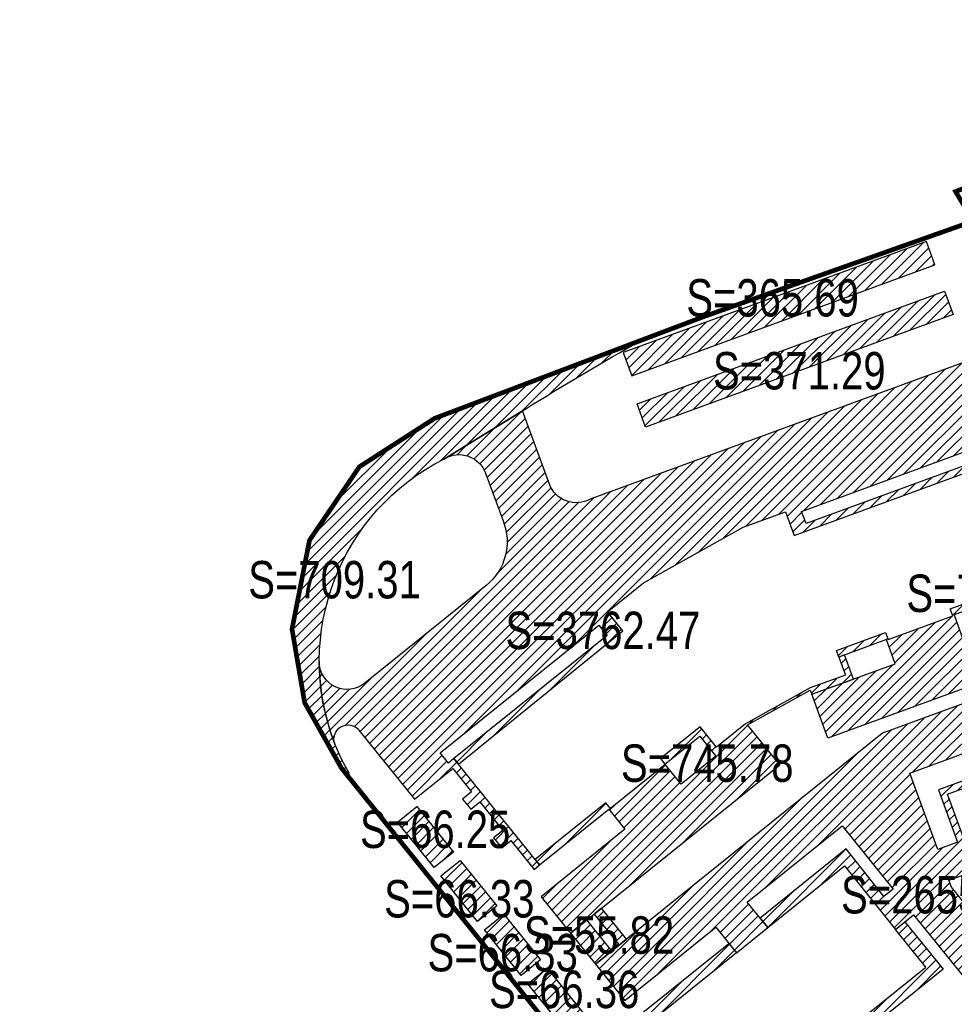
# Model space of a CAD drawing. Header units: millimetres. Extents: x 38389465 to 38395088, y 2473666 to 2480744.
# Tile 246 of 256: x 38394441 to 38394640, y 2478252 to 2478463. Entities that reach past the tile are written whole.
import ezdxf
from ezdxf.enums import TextEntityAlignment as Align

# ---------------------------------------------------------------- set-up
doc = ezdxf.new("R2010")
doc.units = ezdxf.units.MM
doc.header["$LTSCALE"] = 2
doc.linetypes.add('CENTER2', pattern=[1.125, 0.75, -0.125, 0.125, -0.125])
for name, color, linetype in [('MJZJ', 7, 'CONTINUOUS'), ('w-用地红线', 1, 'CONTINUOUS'), ('路面铺装', 143, 'CENTER2')]:
    doc.layers.add(name, color=color, linetype=linetype)
doc.styles.add('中等线体', font='txt', dxfattribs={"width": 0.8})
pattern_1 = [(45, (0, 0), (-1.131370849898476, 1.131370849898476), [])]

msp = doc.modelspace()

# ---------------------------------------------------------------- hatches: boundary and pattern name
at = {"layer": 'MJZJ', "linetype": 'ByBlock'}
h = msp.add_hatch(dxfattribs=at)
h.set_pattern_fill('411B', color=1, scale=2, style=0)
h.set_pattern_definition(pattern_1)
edge = h.paths.add_edge_path()
edge.add_line((38394927.7382295, 2478458.813973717), (38394934.06944188, 2478460.284452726))
edge.add_arc((38394933.16449486, 2478464.180742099), 3.999999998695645, 283.0756144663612, 373.0756144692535)
edge.add_line((38394937.06078424, 2478465.08568912), (38394932.67179152, 2478483.982691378))
edge.add_arc((38394926.82735745, 2478482.625270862), 6.000000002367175, 13.07561431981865, 103.0756144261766)
edge.add_line((38394925.46993692, 2478488.469704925), (38394853.49920769, 2478471.753878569))
edge.add_line((38394853.49920769, 2478471.753878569), (38394849.96812083, 2478470.70265645))
edge.add_line((38394849.96812083, 2478470.70265645), (38394805.38792431, 2478454.373204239))
edge.add_arc((38394793.04415881, 2478488.072282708), 35.88866724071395, 275.214419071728, 290.1174722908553, ccw=False)
edge.add_line((38394796.3058358, 2478452.33213862), (38394759.44121344, 2478448.937247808))
edge.add_arc((38394760.54164609, 2478436.987810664), 12.00000000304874, 95.26157098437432, 110.1174722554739)
edge.add_line((38394756.41429345, 2478448.255683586), (38394708.52294623, 2478430.713377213))
edge.add_arc((38394709.89873045, 2478426.957419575), 3.999999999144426, 110.1174723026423, 200.1174725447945)
edge.add_line((38394706.14277282, 2478425.581635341), (38394727.43304259, 2478367.458166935))
edge.add_line((38394727.43304259, 2478367.458166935), (38394707.24288757, 2478360.062637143))
edge.add_arc((38394708.61867179, 2478356.306679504), 4.000000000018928, 110.117472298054, 200.1168445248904)
edge.add_arc((39221712.04918649, 2781272.30781631), 880738.2265563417, 200.1168445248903, 200.1181000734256)
edge.add_line((38394711.50086421, 2478336.808423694), (38394765.08065303, 2478356.540868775))
edge.add_line((38394765.08065303, 2478356.540868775), (38394757.65141826, 2478376.823040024))
edge.add_line((38394757.65141826, 2478376.823040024), (38394738.12043855, 2478369.668962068))
edge.add_line((38394738.12043855, 2478369.668962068), (38394725.10145988, 2478405.211405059))
edge.add_line((38394725.10145988, 2478405.211405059), (38394726.79164084, 2478405.830507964))
edge.add_line((38394726.79164084, 2478405.830507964), (38394722.95664233, 2478416.300239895))
edge.add_line((38394722.95664233, 2478416.300239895), (38394725.45816468, 2478421.687295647))
edge.add_line((38394725.45816468, 2478421.687295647), (38394731.84094962, 2478424.027400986))
edge.add_line((38394731.84094962, 2478424.027400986), (38394731.22246996, 2478425.71588911))
edge.add_line((38394731.22246996, 2478425.71588911), (38394759.39215229, 2478436.034270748))
edge.add_line((38394759.39215229, 2478436.034270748), (38394760.83672571, 2478432.090515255))
edge.add_line((38394760.83672571, 2478432.090515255), (38394772.10397817, 2478436.219561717))
edge.add_line((38394772.10397817, 2478436.219561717), (38394771.48487527, 2478437.909742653))
edge.add_line((38394771.48487527, 2478437.909742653), (38394774.25489403, 2478438.924383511))
edge.add_line((38394774.25489403, 2478438.924383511), (38394774.35807786, 2478438.642686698))
edge.add_line((38394774.35807786, 2478438.642686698), (38394781.07185214, 2478441.101900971))
edge.add_line((38394781.07185214, 2478441.101900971), (38394783.13552846, 2478435.467964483))
edge.add_line((38394783.13552846, 2478435.467964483), (38394783.41722528, 2478435.571148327))
edge.add_line((38394783.41722528, 2478435.571148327), (38394784.8274041, 2478431.721291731))
edge.add_line((38394784.8274041, 2478431.721291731), (38394783.20140494, 2478431.123849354))
edge.add_line((38394783.20140494, 2478431.123849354), (38394789.03303351, 2478415.583207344))
edge.add_line((38394789.03303351, 2478415.583207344), (38394804.05835608, 2478421.08689072))
edge.add_line((38394804.05835608, 2478421.08689072), (38394799.72525628, 2478432.916463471))
edge.add_line((38394799.72525628, 2478432.916463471), (38394839.16281149, 2478447.362197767))
edge.add_line((38394839.16281149, 2478447.362197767), (38394837.78702728, 2478451.118155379))
edge.add_line((38394837.78702728, 2478451.118155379), (38394857.2877571, 2478458.261152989))
edge.add_line((38394857.2877571, 2478458.261152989), (38394875.16093719, 2478462.412354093))
edge.add_line((38394875.16093719, 2478462.412354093), (38394876.11113151, 2478458.321250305))
edge.add_line((38394876.11113151, 2478458.321250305), (38394925.20437838, 2478469.723582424))
edge.add_line((38394925.20437838, 2478469.723582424), (38394927.7382295, 2478458.813973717))
h = msp.add_hatch(dxfattribs=at)
h.set_pattern_fill('411B', color=256, scale=2, style=0)
h.set_pattern_definition(pattern_1)
h.paths.add_polyline_path([(38394569.63291148, 2478391.881066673), (38394571.455832, 2478386.904496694), (38394636.24683286, 2478410.632689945), (38394634.42388921, 2478415.609322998)])
h = msp.add_hatch(dxfattribs=at)
h.set_pattern_fill('411B', color=256, scale=2, style=0)
h.set_pattern_definition(pattern_1)
h.paths.add_polyline_path([(38394638.30955727, 2478404.99840512), (38394640.13250089, 2478400.021772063), (38394574.4035795, 2478375.947154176), (38394572.58006316, 2478380.932692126)])
h = msp.add_hatch(dxfattribs=at)
h.set_pattern_fill('411B', color=256, scale=2, style=0)
h.set_pattern_definition(pattern_1)
edge = h.paths.add_edge_path()
edge.add_line((38394573.55587491, 2478394.514658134), (38394529.3501123, 2478377.810354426))
edge.add_line((38394529.3501123, 2478377.810354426), (38394513.24386559, 2478367.444422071))
edge.add_line((38394513.24386559, 2478367.444422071), (38394504.85286706, 2478355.071421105))
edge.add_line((38394504.85286706, 2478355.071421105), (38394502.57756191, 2478351.716970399))
edge.add_line((38394502.57756191, 2478351.716970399), (38394498.8468696, 2478332.724420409))
edge.add_line((38394498.8468696, 2478332.724420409), (38394501.54487146, 2478316.99142072))
edge.add_line((38394501.54487146, 2478316.99142072), (38394509.41687308, 2478303.000421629))
edge.add_line((38394509.41687308, 2478303.000421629), (38394510.86283991, 2478301.204343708))
edge.add_line((38394510.86283991, 2478301.204343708), (38394511.10687426, 2478301.79541948))
edge.add_line((38394511.10687426, 2478301.79541948), (38394509.44431602, 2478304.908574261))
edge.add_line((38394509.44431602, 2478304.908574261), (38394507.94169749, 2478308.369577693))
edge.add_arc((38394553.09976907, 2478325.844692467), 48.42139057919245, 116.58913819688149, 201.1552689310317, ccw=False)
edge.add_line((38394531.42685962, 2478369.14499341), (38394548.58570726, 2478379.698848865))
edge.add_arc((38394885.79521047, 2477839.824924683), 636.5328766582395, 119.37551209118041, 121.98922413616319, ccw=False)
h = msp.add_hatch(dxfattribs=at)
h.set_pattern_fill('411B', color=256, scale=2, style=0)
h.set_pattern_definition(pattern_1)
edge = h.paths.add_edge_path()
edge.add_line((38394533.22277644, 2478302.926342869), (38394537.23618414, 2478297.941197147))
edge.add_line((38394537.23618414, 2478297.941197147), (38394535.29184248, 2478296.375843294))
edge.add_line((38394535.29184248, 2478296.375843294), (38394537.04773833, 2478294.194827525))
edge.add_line((38394537.04773833, 2478294.194827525), (38394538.99218325, 2478295.760264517))
edge.add_line((38394538.99218325, 2478295.760264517), (38394543.88378145, 2478289.684496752))
edge.add_line((38394543.88378145, 2478289.684496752), (38394541.93923619, 2478288.118987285))
edge.add_line((38394541.93923619, 2478288.118987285), (38394543.69518133, 2478285.938002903))
edge.add_line((38394543.69518133, 2478285.938002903), (38394545.63953336, 2478287.503365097))
edge.add_line((38394545.63953336, 2478287.503365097), (38394550.59384505, 2478281.350045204))
edge.add_line((38394550.59384505, 2478281.350045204), (38394551.76441718, 2478282.292476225))
edge.add_line((38394551.76441718, 2478282.292476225), (38394533.45278702, 2478305.037238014))
edge.add_line((38394533.45278702, 2478305.037238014), (38394532.28207123, 2478304.094703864))
edge.add_line((38394532.28207123, 2478304.094703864), (38394530.52597669, 2478306.276000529))
edge.add_line((38394530.52597669, 2478306.276000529), (38394564.41285896, 2478333.557529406))
edge.add_line((38394564.41285896, 2478333.557529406), (38394566.16884931, 2478331.376684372))
edge.add_line((38394566.16884931, 2478331.376684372), (38394533.45279521, 2478305.037244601))
edge.add_line((38394533.45279521, 2478305.037244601), (38394534.39340095, 2478303.868890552))
edge.add_line((38394534.39340095, 2478303.868890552), (38394569.57133206, 2478332.326197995))
edge.add_line((38394569.57133206, 2478332.326197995), (38394566.25132684, 2478336.449953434))
edge.add_line((38394566.25132684, 2478336.449953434), (38394573.9420218, 2478342.641671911))
edge.add_line((38394573.9420218, 2478342.641671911), (38394595.28285346, 2478354.517204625))
edge.add_line((38394595.28285346, 2478354.517204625), (38394604.2922774, 2478357.827841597))
edge.add_line((38394604.2922774, 2478357.827841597), (38394606.17863508, 2478352.757275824))
edge.add_line((38394606.17863508, 2478352.757275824), (38394655.86343116, 2478370.956067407))
edge.add_line((38394655.86343116, 2478370.956067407), (38394655.34754574, 2478372.364563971))
edge.add_line((38394655.34754574, 2478372.364563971), (38394608.71413038, 2478355.283529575))
edge.add_line((38394608.71413038, 2478355.283529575), (38394607.7511204, 2478357.912704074))
edge.add_line((38394607.7511204, 2478357.912704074), (38394654.38268965, 2478374.993073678))
edge.add_line((38394654.38268965, 2478374.993073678), (38394650.01874823, 2478386.917929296))
edge.add_line((38394650.01874823, 2478386.917929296), (38394650.01655436, 2478386.918422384))
edge.add_line((38394650.01655436, 2478386.918422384), (38394648.19361073, 2478391.895055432))
edge.add_line((38394648.19361073, 2478391.895055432), (38394562.56610242, 2478360.532302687))
edge.add_arc((38394559.59193861, 2478365.901827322), 6.138195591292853, 200.7231791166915, 298.98193880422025, ccw=False)
edge.add_line((38394553.85087842, 2478363.729806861), (38394548.10887498, 2478379.405564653))
edge.add_line((38394548.10887498, 2478379.405564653), (38394531.42683489, 2478369.144978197))
edge.add_arc((38394534.56987301, 2478364.034076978), 5.999999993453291, 20.117811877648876, 121.59016440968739, ccw=False)
edge.add_line((38394540.20379723, 2478366.097786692), (38394543.95806932, 2478355.848629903))
edge.add_arc((38394532.80136991, 2478351.390479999), 12.01445140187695, -51.13881140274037, 21.781352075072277, ccw=False)
edge.add_line((38394540.33966614, 2478342.035207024), (38394514.4103419, 2478321.159710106))
edge.add_arc((38394510.6476781, 2478325.833291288), 5.999999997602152, 180.0227111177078, 308.8372706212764, ccw=False)
edge.add_arc((38394552.92188906, 2478325.870596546), 48.27422680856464, 180.0470996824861, 201.5502265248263)
edge.add_arc((38394510.81249667, 2478309.24124958), 3.0002154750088, 39.14389327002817, 201.5615974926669, ccw=False)
edge.add_line((38394513.13935287, 2478311.135196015), (38394525.04719486, 2478296.344068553))
edge.add_line((38394525.04719486, 2478296.344068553), (38394533.22277644, 2478302.926342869))
h = msp.add_hatch(dxfattribs=at)
h.set_pattern_fill('411B', color=256, scale=2, style=0)
h.set_pattern_definition(pattern_1)
h.paths.add_polyline_path([(38394615.70531999, 2478326.747124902), (38394615.189702, 2478328.15571817), (38394625.70614008, 2478332.007694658), (38394626.25643737, 2478330.505305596), (38394640.06003971, 2478335.561194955), (38394639.50974385, 2478337.063584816), (38394657.67885687, 2478343.718709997), (38394648.66773927, 2478368.320329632), (38394650.0762282, 2478368.836234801), (38394652.27741908, 2478362.826677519), (38394656.21804332, 2478364.270044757), (38394657.18092825, 2478361.64111886), (38394653.24043815, 2478360.197496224), (38394655.92314985, 2478352.873325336), (38394659.86363217, 2478354.316640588), (38394660.82661544, 2478351.687446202), (38394656.88616695, 2478350.244143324), (38394659.60313164, 2478342.826463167), (38394640.35391155, 2478335.775462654), (38394642.24554094, 2478330.610994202), (38394660.08640341, 2478337.145767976), (38394663.52576163, 2478327.755836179), (38394613.38352898, 2478309.38967509), (38394609.96305597, 2478318.786526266), (38394627.78504306, 2478325.314385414), (38394625.89343738, 2478330.478846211)])
h = msp.add_hatch(dxfattribs=at)
h.set_pattern_fill('411B', color=256, scale=2, style=0)
h.set_pattern_definition(pattern_1)
edge = h.paths.add_edge_path()
edge.add_arc((38394602.2262174, 2478228.257613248), 12.08361730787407, 267.5729754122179, 308.7571562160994)
edge.add_line((38394609.79081408, 2478218.83473235), (38394635.06656829, 2478239.18346085))
edge.add_arc((38394696.26961475, 2478162.644666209), 97.99999990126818, 110.30598508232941, 128.6470301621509, ccw=False)
edge.add_line((38394662.26031993, 2478254.55422962), (38394701.9189313, 2478269.090252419))
edge.add_line((38394701.9189313, 2478269.090252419), (38394702.04523514, 2478272.322128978))
edge.add_line((38394702.04523514, 2478272.322128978), (38394661.53187566, 2478257.482815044))
edge.add_line((38394661.53187566, 2478257.482815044), (38394657.29524974, 2478255.825057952))
edge.add_line((38394657.29524974, 2478255.825057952), (38394646.46118533, 2478269.272186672))
edge.add_line((38394646.46118533, 2478269.272186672), (38394639.82099907, 2478277.519936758))
edge.add_line((38394639.82099907, 2478277.519936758), (38394639.26277869, 2478279.038887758))
edge.add_line((38394639.26277869, 2478279.038887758), (38394642.45549516, 2478280.208284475))
edge.add_line((38394642.45549516, 2478280.208284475), (38394644.89662865, 2478281.102426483))
edge.add_line((38394644.89662865, 2478281.102426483), (38394638.91242361, 2478297.440904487))
edge.add_line((38394638.91242361, 2478297.440904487), (38394658.63093439, 2478304.663584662))
edge.add_line((38394658.63093439, 2478304.663584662), (38394658.11525206, 2478306.071531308))
edge.add_line((38394658.11525206, 2478306.071531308), (38394636.98983414, 2478298.332176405))
edge.add_line((38394636.98983414, 2478298.332176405), (38394641.08057266, 2478287.159440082))
edge.add_line((38394641.08057266, 2478287.159440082), (38394636.85627253, 2478285.61219336))
edge.add_line((38394636.85627253, 2478285.61219336), (38394630.87560042, 2478301.940597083))
edge.add_line((38394630.87560042, 2478301.940597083), (38394656.22103287, 2478311.243241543))
edge.add_line((38394656.22103287, 2478311.243241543), (38394658.63093439, 2478304.663584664))
edge.add_line((38394658.63093439, 2478304.663584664), (38394666.70635511, 2478307.621525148))
edge.add_line((38394666.70635511, 2478307.621525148), (38394664.29911621, 2478314.194432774))
edge.add_line((38394664.29911621, 2478314.194432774), (38394684.01776399, 2478321.417050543))
edge.add_line((38394684.01776399, 2478321.417050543), (38394680.57863765, 2478330.806458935))
edge.add_line((38394680.57863765, 2478330.806458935), (38394625.04632569, 2478310.466887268))
edge.add_line((38394625.04632569, 2478310.466887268), (38394563.70902981, 2478261.078400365))
edge.add_line((38394563.70902981, 2478261.078400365), (38394569.9803666, 2478253.288634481))
edge.add_line((38394569.9803666, 2478253.288634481), (38394589.45124797, 2478268.964043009))
edge.add_line((38394589.45124797, 2478268.964043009), (38394593.84086169, 2478263.511802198))
edge.add_line((38394593.84086169, 2478263.511802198), (38394600.53965445, 2478268.90494784))
edge.add_line((38394600.53965445, 2478268.90494784), (38394596.15675789, 2478274.34884542))
edge.add_line((38394596.15675789, 2478274.34884542), (38394616.40758679, 2478290.655490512))
edge.add_line((38394616.40758679, 2478290.655490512), (38394627.30878683, 2478277.1049216))
edge.add_line((38394627.30878683, 2478277.1049216), (38394625.3639507, 2478275.539149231))
edge.add_line((38394625.3639507, 2478275.539149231), (38394617.29190194, 2478285.729962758))
edge.add_line((38394617.29190194, 2478285.729962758), (38394598.90915392, 2478270.930156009))
edge.add_line((38394598.90915392, 2478270.930156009), (38394600.53965445, 2478268.904947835))
edge.add_line((38394600.53965445, 2478268.904947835), (38394616.89716413, 2478282.074251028))
edge.add_line((38394616.89716413, 2478282.074251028), (38394627.80891223, 2478268.520884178))
edge.add_line((38394627.80891223, 2478268.520884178), (38394631.70381955, 2478271.65608509))
edge.add_line((38394631.70381955, 2478271.65608509), (38394648.0284581, 2478251.37900247))
edge.add_arc((38394696.30551604, 2478162.584614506), 101.0698652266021, 118.5327009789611, 128.643194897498)
edge.add_line((38394633.19055857, 2478241.525223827), (38394601.71451363, 2478216.184835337))
h = msp.add_hatch(dxfattribs=at)
h.set_pattern_fill('411B', color=256, scale=2, style=0)
h.set_pattern_definition(pattern_1)
h.paths.add_polyline_path([(38394550.82273673, 2478283.459203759), (38394551.76303791, 2478282.291365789), (38394566.56177128, 2478294.20571069), (38394570.01040322, 2478289.922214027), (38394552.09760673, 2478275.501106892), (38394558.36865593, 2478267.711732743), (38394603.07656737, 2478303.704713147), (38394596.20255861, 2478312.243122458), (38394609.60983215, 2478319.692460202), (38394609.96305597, 2478318.786526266), (38394618.81765031, 2478322.029799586), (38394616.92601147, 2478327.194240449), (38394615.70531999, 2478326.747124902), (38394617.11576551, 2478322.89727733), (38394609.60009696, 2478320.144514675), (38394595.78195365, 2478312.46702141), (38394589.57984214, 2478307.47374985), (38394586.06387689, 2478311.841572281), (38394577.61218564, 2478305.037092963), (38394578.55729552, 2478303.863212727), (38394585.99607927, 2478309.852119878), (38394589.44495156, 2478305.568297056), (38394585.72547624, 2478302.573949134), (38394582.00608437, 2478299.579495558), (38394578.61999594, 2478303.785314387), (38394566.89717197, 2478294.347357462), (38394565.89376508, 2478295.59355063)])
h = msp.add_hatch(dxfattribs=at)
h.set_pattern_fill('411B', color=256, scale=2, style=0)
h.set_pattern_definition(pattern_1)
h.paths.add_polyline_path([(38394521.39300059, 2478291.470093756), (38394525.52141461, 2478294.793752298), (38394533.36014421, 2478285.057035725), (38394529.23173019, 2478281.733377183)])
h = msp.add_hatch(dxfattribs=at)
h.set_pattern_fill('411B', color=256, scale=2, style=0)
h.set_pattern_definition(pattern_1)
h.paths.add_polyline_path([(38394530.67429688, 2478279.94163871), (38394534.80757177, 2478283.26921059), (38394542.64630134, 2478273.532494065), (38394538.51302645, 2478270.204922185)])
h = msp.add_hatch(dxfattribs=at)
h.set_pattern_fill('411B', color=256, scale=2, style=0)
h.set_pattern_definition(pattern_1)
h.paths.add_polyline_path([(38394539.95547897, 2478268.413194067), (38394544.08876135, 2478271.74077198), (38394551.92733724, 2478262.004246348), (38394547.79405485, 2478258.676668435)])
h = msp.add_hatch(dxfattribs=at)
h.set_pattern_fill('411B', color=256, scale=2, style=0)
h.set_pattern_definition(pattern_1)
h.paths.add_polyline_path([(38394558.37194406, 2478267.714379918), (38394563.70898269, 2478261.078362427), (38394570.32978657, 2478266.408567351), (38394564.98946136, 2478273.041941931), (38394563.43157132, 2478271.787749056), (38394568.61014273, 2478265.355328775), (38394567.05668872, 2478264.09569218), (38394561.87871742, 2478270.527365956)])
h = msp.add_hatch(dxfattribs=at)
h.set_pattern_fill('411B', color=256, scale=2, style=0)
h.set_pattern_definition(pattern_1)
h.paths.add_polyline_path([(38394573.8275964, 2478250.737190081), (38394592.2103677, 2478265.53701352), (38394593.84003278, 2478263.512831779), (38394577.48330245, 2478250.342459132), (38394594.91697767, 2478228.688199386), (38394634.33084612, 2478260.419996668), (38394627.80891223, 2478268.520884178), (38394629.83425628, 2478270.15118241), (38394637.98655251, 2478260.025265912), (38394594.52224723, 2478225.032492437)])
h = msp.add_hatch(dxfattribs=at)
h.set_pattern_fill('411B', color=256, scale=2, style=0)
h.set_pattern_definition(pattern_1)
edge = h.paths.add_edge_path()
edge.add_arc((38394622.32162972, 2478203.264929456), 11.9865349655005, 128.8217543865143, 170.270410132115)
edge.add_line((38394610.5075052, 2478205.290634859), (38394641.71188419, 2478230.41231352))
edge.add_arc((38394695.27208748, 2478164.336223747), 85.057304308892, 112.0244543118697, 129.0276619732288, ccw=False)
edge.add_line((38394663.37540367, 2478243.186376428), (38394704.68317211, 2478258.377868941))
edge.add_line((38394704.68317211, 2478258.377868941), (38394703.55666002, 2478261.01229514))
edge.add_arc((38394704.87880857, 2478253.052323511), 8.0690287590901, 99.43071000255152, 110.422882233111)
edge.add_line((38394702.0631505, 2478260.614154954), (38394665.31435343, 2478247.153619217))
edge.add_arc((38394696.26949826, 2478162.644572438), 89.99999988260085, 110.1174722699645, 128.6311621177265)
edge.add_line((38394640.08208802, 2478232.950865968), (38394614.80727491, 2478212.603638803))
h = msp.add_hatch(dxfattribs=at)
h.set_pattern_fill('411B', color=256, scale=2, style=0)
h.set_pattern_definition(pattern_1)
h.paths.add_polyline_path([(38394549.23633024, 2478256.884716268), (38394553.3711876, 2478260.213562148), (38394561.2101225, 2478250.476590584), (38394557.07526513, 2478247.147744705)])

# ---------------------------------------------------------------- linework, layer by layer
at = {"layer": 'w-用地红线', "linetype": 'CENTER2', "ltscale": 10, "const_width": 1, "flags": 128}
msp.add_lwpolyline([(38394644.46617416, 2478419.97604713), (38394644.45950175, 2478419.987131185), (38394640.65995327, 2478426.298398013), (38394659.42195328, 2478433.594398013), (38394678.42895328, 2478440.222398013), (38394678.83795327, 2478440.357398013), (38394679.44195327, 2478440.555398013), (38394680.04495327, 2478440.752398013), (38394680.64995328, 2478440.949398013), (38394681.25395327, 2478441.145398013), (38394681.85895327, 2478441.341398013), (38394682.46395327, 2478441.536398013), (38394683.06995327, 2478441.730398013), (38394683.67595328, 2478441.924398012), (38394684.28195328, 2478442.117398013), (38394684.87395328, 2478442.305398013), (38394685.48195327, 2478442.497398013), (38394686.08895327, 2478442.689398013), (38394686.69695327, 2478442.880398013), (38394687.30495327, 2478443.071398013), (38394687.91395327, 2478443.261398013), (38394688.52295327, 2478443.450398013), (38394689.13195328, 2478443.639398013), (38394689.74195328, 2478443.827398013), (38394690.35195328, 2478444.015398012), (38394690.96195327, 2478444.203398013), (38394691.57295328, 2478444.390398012), (38394692.18395327, 2478444.576398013), (38394692.79595327, 2478444.762398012), (38394693.40695328, 2478444.947398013), (38394694.01995327, 2478445.132398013), (38394694.63195328, 2478445.316398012), (38394695.24495327, 2478445.500398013), (38394695.85795327, 2478445.683398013), (38394696.47195327, 2478445.866398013), (38394697.08495327, 2478446.049398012), (38394697.69995327, 2478446.230398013), (38394698.31395327, 2478446.412398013), (38394698.92895328, 2478446.593398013), (38394699.54395327, 2478446.773398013), (38394700.15995327, 2478446.953398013), (38394700.77595327, 2478447.132398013), (38394701.39195327, 2478447.311398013), (38394702.00795327, 2478447.490398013), (38394702.62495327, 2478447.668398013), (38394703.24195328, 2478447.846398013), (38394703.46395327, 2478447.910398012), (38394703.85995328, 2478448.023398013), (38394704.47795327, 2478448.200398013), (38394705.09595327, 2478448.376398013), (38394705.71395327, 2478448.552398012), (38394706.33295327, 2478448.727398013), (38394706.95195327, 2478448.902398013), (38394707.57195327, 2478449.077398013), (38394708.19095327, 2478449.251398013), (38394708.81095327, 2478449.424398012), (38394709.43195327, 2478449.598398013), (38394710.05195327, 2478449.771398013), (38394710.67295327, 2478449.943398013), (38394711.29395327, 2478450.115398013), (38394711.91595327, 2478450.287398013), (38394712.53795327, 2478450.458398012), (38394713.15995327, 2478450.629398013), (38394713.78295327, 2478450.799398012), (38394714.40495327, 2478450.969398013), (38394715.02795327, 2478451.139398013), (38394715.65195327, 2478451.308398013), (38394716.27495328, 2478451.477398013), (38394716.89895327, 2478451.645398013), (38394717.52395327, 2478451.813398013), (38394718.14795327, 2478451.981398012), (38394718.77295327, 2478452.148398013), (38394719.39795327, 2478452.315398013), (38394720.02295327, 2478452.482398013), (38394720.64895327, 2478452.648398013), (38394721.27495328, 2478452.814398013), (38394721.90095327, 2478452.980398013), (38394722.52795327, 2478453.145398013), (38394723.15495327, 2478453.310398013), (38394723.78195328, 2478453.475398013), (38394724.40895327, 2478453.639398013), (38394725.03695327, 2478453.803398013), (38394725.66495328, 2478453.966398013), (38394726.29295328, 2478454.129398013), (38394726.92195328, 2478454.292398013), (38394727.54995327, 2478454.455398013), (38394728.17895328, 2478454.617398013), (38394728.80895327, 2478454.779398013), (38394729.43795327, 2478454.941398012), (38394730.06795327, 2478455.102398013), (38394730.69795328, 2478455.263398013), (38394731.32895327, 2478455.424398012), (38394731.95895328, 2478455.584398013), (38394732.58995327, 2478455.744398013), (38394733.22095327, 2478455.904398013), (38394733.85295327, 2478456.064398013), (38394734.48395327, 2478456.223398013), (38394735.11595327, 2478456.382398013), (38394735.74895328, 2478456.541398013), (38394737.01395328, 2478456.858398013), (38394737.64695327, 2478457.016398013), (38394738.91395327, 2478457.331398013), (38394739.54695328, 2478457.488398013), (38394740.81595327, 2478457.802398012), (38394741.44995327, 2478457.958398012), (38394742.71995328, 2478458.271398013), (38394743.35495327, 2478458.427398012), (38394744.62595327, 2478458.737398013), (38394745.26195327, 2478458.893398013), (38394746.53495327, 2478459.202398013), (38394747.80895327, 2478459.511398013), (38394749.08295327, 2478459.819398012), (38394750.35895327, 2478460.127398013), (38394751.63495328, 2478460.433398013), (38394752.91295327, 2478460.739398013), (38394754.19095327, 2478461.044398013), (38394755.46995328, 2478461.349398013), (38394756.74995327, 2478461.653398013), (38394758.03095327, 2478461.956398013), (38394759.31295327, 2478462.259398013), (38394760.59595327, 2478462.562398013), (38394761.87995327, 2478462.863398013), (38394763.16395327, 2478463.165398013), (38394763.44595327, 2478463.231398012), (38394762.13095327, 2478457.122398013), (38394762.34995327, 2478456.148398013), (38394762.53295327, 2478455.332398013), (38394811.89195327, 2478471.863398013), (38394834.61795327, 2478478.092398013), (38394836.26495327, 2478478.543398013), (38394844.95695327, 2478480.925398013), (38394844.97295327, 2478480.929398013), (38394874.95395327, 2478488.659398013), (38394883.89395327, 2478490.964398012), (38394887.06495328, 2478491.693398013), (38394890.54395327, 2478492.493398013), (38394892.15395328, 2478492.762398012), (38394899.71195327, 2478494.565398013), (38394903.96395327, 2478495.580398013), (38394936.70195327, 2478503.108398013), (38394938.00995328, 2478497.475398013), (38394938.97795327, 2478493.307398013), (38394939.50295328, 2478491.048398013), (38394940.09795327, 2478488.487398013), (38394941.18095327, 2478483.824398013), (38394942.20895328, 2478479.399398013), (38394967.53695327, 2478370.344398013), (38394969.84995327, 2478360.387398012), (38394970.51795328, 2478357.513398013), (38394970.75395327, 2478356.496398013), (38394970.87395328, 2478355.980398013), (38394983.50095327, 2478301.615398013), (38394985.15395328, 2478294.496398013), (38394986.69695327, 2478287.854398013), (38395007.18195327, 2478199.652398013), (38395011.85495327, 2478179.535398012), (38395012.62495327, 2478176.220398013), (38395013.14395327, 2478173.982398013), (38395025.98495328, 2478118.698398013), (38395029.20895328, 2478104.816398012), (38395029.76895327, 2478102.404398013), (38395037.13995327, 2478070.670398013), (38395042.30195327, 2478048.443398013), (38395044.66595327, 2478038.264398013), (38395045.66795328, 2478029.072398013), (38395024.69195327, 2478008.460398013), (38394916.58595327, 2477902.228398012), (38394907.76995327, 2477893.565398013), (38394899.13695327, 2477885.082398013), (38394871.06095327, 2477857.492398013), (38394864.17195328, 2477865.181398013), (38394854.74295327, 2477875.706398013), (38394840.78095327, 2477891.969398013), (38394838.81295327, 2477894.261398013), (38394837.05995327, 2477896.392398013), (38394823.27695327, 2477913.146398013), (38394819.13095327, 2477918.296398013), (38394720.04095327, 2478041.379398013), (38394714.79095327, 2478047.899398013), (38394707.03790148, 2478057.530444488), (38394654.51889393, 2478122.766438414), (38394641.19789201, 2478139.312436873), (38394608.20288727, 2478180.296433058), (38394510.55687325, 2478301.585421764), (38394509.41687308, 2478303.000421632), (38394501.54487146, 2478316.991420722), (38394498.84686965, 2478332.72442041), (38394498.94686959, 2478333.234420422), (38394500.4698687, 2478340.988420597), (38394502.57786745, 2478351.717420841), (38394504.85286706, 2478355.071421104), (38394506.95886671, 2478358.177421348), (38394513.24386563, 2478367.444422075), (38394529.3501097, 2478377.81035345), (38394586.95966909, 2478399.588899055), (38394644.46285955, 2478419.981437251)], close=True, dxfattribs=at)
at = {"layer": '路面铺装', "color": 2, "linetype": 'ByBlock', "flags": 128}
msp.add_lwpolyline([(38394796.3058358, 2478452.33213862), (38394759.44121344, 2478448.937247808, 0.06491203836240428), (38394756.41429345, 2478448.255683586), (38394708.52294623, 2478430.713377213, 0.4142135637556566), (38394706.14277282, 2478425.581635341), (38394727.43304259, 2478367.458166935), (38394707.24288757, 2478360.062637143, 0.4142103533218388), (38394704.86269908, 2478354.930936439, 5.478363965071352e-06), (38394711.50086421, 2478336.808423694), (38394765.08065303, 2478356.540868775), (38394757.65141826, 2478376.823040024), (38394738.12043855, 2478369.668962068), (38394725.10145988, 2478405.211405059), (38394726.79164084, 2478405.830507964), (38394722.95664233, 2478416.300239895), (38394725.45816468, 2478421.687295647), (38394731.84094962, 2478424.027400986), (38394731.22246996, 2478425.71588911), (38394759.39215229, 2478436.034270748), (38394760.83672571, 2478432.090515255), (38394772.10397817, 2478436.219561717)], format="xyb", dxfattribs=at)
at = {"layer": '路面铺装', "linetype": 'ByBlock', "flags": 128}
for points in [[(38394569.63291148, 2478391.881066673), (38394571.455832, 2478386.904496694), (38394636.24683286, 2478410.632689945), (38394634.42388921, 2478415.609322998)], [(38394638.30955727, 2478404.99840512), (38394640.13250089, 2478400.021772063), (38394574.4035795, 2478375.947154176), (38394572.58006316, 2478380.932692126)], [(38394550.82273673, 2478283.459203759), (38394551.76303791, 2478282.291365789), (38394566.56177128, 2478294.20571069), (38394570.01040322, 2478289.922214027), (38394552.09760673, 2478275.501106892), (38394558.36865593, 2478267.711732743), (38394603.07656737, 2478303.704713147), (38394596.20255861, 2478312.243122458), (38394609.60983215, 2478319.692460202), (38394609.96305597, 2478318.786526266), (38394618.81765031, 2478322.029799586), (38394616.92601147, 2478327.194240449), (38394615.70531999, 2478326.747124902), (38394617.11576551, 2478322.89727733), (38394609.60009696, 2478320.144514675), (38394595.78195365, 2478312.46702141), (38394595.78195365, 2478312.46702141), (38394589.57984214, 2478307.47374985), (38394586.06387689, 2478311.841572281), (38394577.61218564, 2478305.037092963), (38394578.55729552, 2478303.863212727), (38394585.99607927, 2478309.852119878), (38394589.44495156, 2478305.568297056), (38394585.72547624, 2478302.573949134), (38394582.00608437, 2478299.579495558), (38394578.61999594, 2478303.785314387), (38394566.89717197, 2478294.347357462), (38394565.89376508, 2478295.59355063)], [(38394521.39300059, 2478291.470093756), (38394525.52141461, 2478294.793752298), (38394533.36014421, 2478285.057035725), (38394529.23173019, 2478281.733377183)], [(38394530.67429688, 2478279.94163871), (38394534.80757177, 2478283.26921059), (38394542.64630134, 2478273.532494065), (38394538.51302645, 2478270.204922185)], [(38394539.95547897, 2478268.413194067), (38394544.08876135, 2478271.74077198), (38394551.92733724, 2478262.004246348), (38394547.79405485, 2478258.676668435)], [(38394558.37194406, 2478267.714379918), (38394563.70898269, 2478261.078362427), (38394570.32978657, 2478266.408567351), (38394564.98946136, 2478273.041941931), (38394563.43157132, 2478271.787749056), (38394568.61014273, 2478265.355328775), (38394567.05668872, 2478264.09569218), (38394561.87871742, 2478270.527365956)], [(38394573.8275964, 2478250.737190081), (38394592.2103677, 2478265.53701352), (38394593.84003278, 2478263.512831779), (38394577.48330245, 2478250.342459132), (38394594.91697767, 2478228.688199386), (38394634.33084612, 2478260.419996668), (38394627.80891223, 2478268.520884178), (38394629.83425628, 2478270.15118241), (38394637.98655251, 2478260.025265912), (38394594.52224723, 2478225.032492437)], [(38394549.23633024, 2478256.884716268), (38394553.3711876, 2478260.213562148), (38394561.2101225, 2478250.476590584), (38394557.07526513, 2478247.147744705)]]:
    msp.add_lwpolyline(points, close=True, dxfattribs=at)
msp.add_lwpolyline([(38394573.55587491, 2478394.514658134), (38394529.3501123, 2478377.810354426), (38394513.24386559, 2478367.444422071), (38394504.85286706, 2478355.071421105), (38394502.57756191, 2478351.716970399), (38394498.8468696, 2478332.724420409), (38394501.54487146, 2478316.99142072), (38394509.41687308, 2478303.000421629), (38394510.86283991, 2478301.204343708), (38394511.10687426, 2478301.79541948), (38394509.44431602, 2478304.908574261), (38394507.94169749, 2478308.369577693, -0.3867009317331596), (38394531.42685962, 2478369.14499341), (38394548.58570726, 2478379.698848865, -0.01140496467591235)], format="xyb", close=True, dxfattribs=at)
for points in [[(38394648.19361073, 2478391.895055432), (38394562.56610242, 2478360.532302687, -0.4570904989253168), (38394553.85087842, 2478363.729806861), (38394548.10887498, 2478379.405564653), (38394531.42683489, 2478369.144978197, -0.4741525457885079), (38394540.20379723, 2478366.097786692), (38394543.95806932, 2478355.848629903, -0.3293643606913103), (38394540.33966614, 2478342.035207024), (38394514.4103419, 2478321.159710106, -0.6298223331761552), (38394504.64767856, 2478325.830912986), (38394504.64767856, 2478325.830912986, 0.09410138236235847), (38394508.02222724, 2478308.138666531, -0.8572376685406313), (38394513.13935287, 2478311.135196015), (38394513.13935287, 2478311.135196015), (38394525.04719486, 2478296.344068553), (38394533.22277644, 2478302.926342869), (38394537.23618414, 2478297.941197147), (38394535.29184248, 2478296.375843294), (38394537.04773833, 2478294.194827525), (38394538.99218325, 2478295.760264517), (38394543.88378145, 2478289.684496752), (38394541.93923619, 2478288.118987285), (38394543.69518133, 2478285.938002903), (38394545.63953336, 2478287.503365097), (38394550.59384505, 2478281.350045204), (38394551.76441718, 2478282.292476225), (38394551.76441718, 2478282.292476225), (38394551.76441718, 2478282.292476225), (38394533.45278702, 2478305.037238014), (38394532.28207123, 2478304.094703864), (38394530.52597669, 2478306.276000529), (38394564.41285896, 2478333.557529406), (38394566.16884931, 2478331.376684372), (38394533.45279521, 2478305.037244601), (38394534.39340095, 2478303.868890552), (38394569.57133206, 2478332.326197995), (38394566.25132684, 2478336.449953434), (38394573.9420218, 2478342.641671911), (38394595.28285346, 2478354.517204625), (38394604.2922774, 2478357.827841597), (38394606.17863508, 2478352.757275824), (38394655.86343116, 2478370.956067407)], [(38394680.57863765, 2478330.806458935), (38394625.04632569, 2478310.466887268), (38394563.70902981, 2478261.078400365), (38394569.9803666, 2478253.288634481), (38394589.45124797, 2478268.964043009), (38394593.84086169, 2478263.511802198), (38394600.53965445, 2478268.90494784), (38394596.15675789, 2478274.34884542), (38394616.40758679, 2478290.655490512), (38394627.30878683, 2478277.1049216), (38394625.3639507, 2478275.539149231), (38394617.29190194, 2478285.729962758), (38394598.90915392, 2478270.930156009), (38394600.53965445, 2478268.904947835), (38394616.89716413, 2478282.074251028), (38394627.80891223, 2478268.520884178), (38394631.70381955, 2478271.65608509), (38394648.0284581, 2478251.37900247, 0.04414399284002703)], [(38394635.06656829, 2478239.18346085, -0.08019919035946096), (38394662.26031993, 2478254.55422962)]]:
    msp.add_lwpolyline(points, format="xyb", dxfattribs=at)
for points in [[(38394655.34754574, 2478372.364563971), (38394608.71413038, 2478355.283529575), (38394607.7511204, 2478357.912704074), (38394654.38268965, 2478374.993073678)], [(38394663.52576163, 2478327.755836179), (38394613.38352898, 2478309.38967509), (38394609.96305597, 2478318.786526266), (38394627.78504306, 2478325.314385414), (38394625.89343738, 2478330.478846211), (38394615.70531999, 2478326.747124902), (38394615.189702, 2478328.15571817), (38394625.70614008, 2478332.007694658), (38394626.25643737, 2478330.505305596), (38394640.06003971, 2478335.561194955), (38394639.50974385, 2478337.063584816), (38394657.67885687, 2478343.718709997)], [(38394659.60313164, 2478342.826463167), (38394640.35391155, 2478335.775462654), (38394642.24554094, 2478330.610994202)], [(38394658.11525206, 2478306.071531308), (38394636.98983414, 2478298.332176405), (38394641.08057266, 2478287.159440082), (38394636.85627253, 2478285.61219336), (38394630.87560042, 2478301.940597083), (38394656.22103287, 2478311.243241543)], [(38394644.89662865, 2478281.102426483), (38394638.91242361, 2478297.440904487), (38394658.63093439, 2478304.663584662)], [(38394646.46118533, 2478269.272186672), (38394639.82099907, 2478277.519936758), (38394639.26277869, 2478279.038887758), (38394642.45549516, 2478280.208284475)]]:
    msp.add_lwpolyline(points, dxfattribs=at)

# ---------------------------------------------------------------- texts
at = {"layer": 'MJZJ', "linetype": 'ByBlock', "style": '中等线体', "width": 0.8}
for s, p in [('S=365.69', (38394601.55898201, 2478403.573280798)), ('S=371.29', (38394607.2680402, 2478387.98446312)), ('S=709.31', (38394507.93332361, 2478343.298152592)), ('S=728.00', (38394648.59430036, 2478340.391147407)), ('S=3762.47', (38394565.29085413, 2478332.467106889)), ('S=745.78', (38394587.5852139, 2478304.071123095)), ('S=66.25', (38394529.44077941, 2478289.925394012)), ('S=66.33', (38394534.59366167, 2478275.073280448)), ('S=2655.36', (38394637.01646028, 2478275.932488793)), ('S=55.82', (38394564.46770307, 2478267.311529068)), ('S=66.33', (38394543.87476691, 2478263.544931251)), ('S=66.36', (38394557.01367582, 2478255.687334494))]:
    msp.add_text(s, height=8, dxfattribs=at).set_placement(p, align=Align.MIDDLE)

doc.saveas('drawing.dxf')
